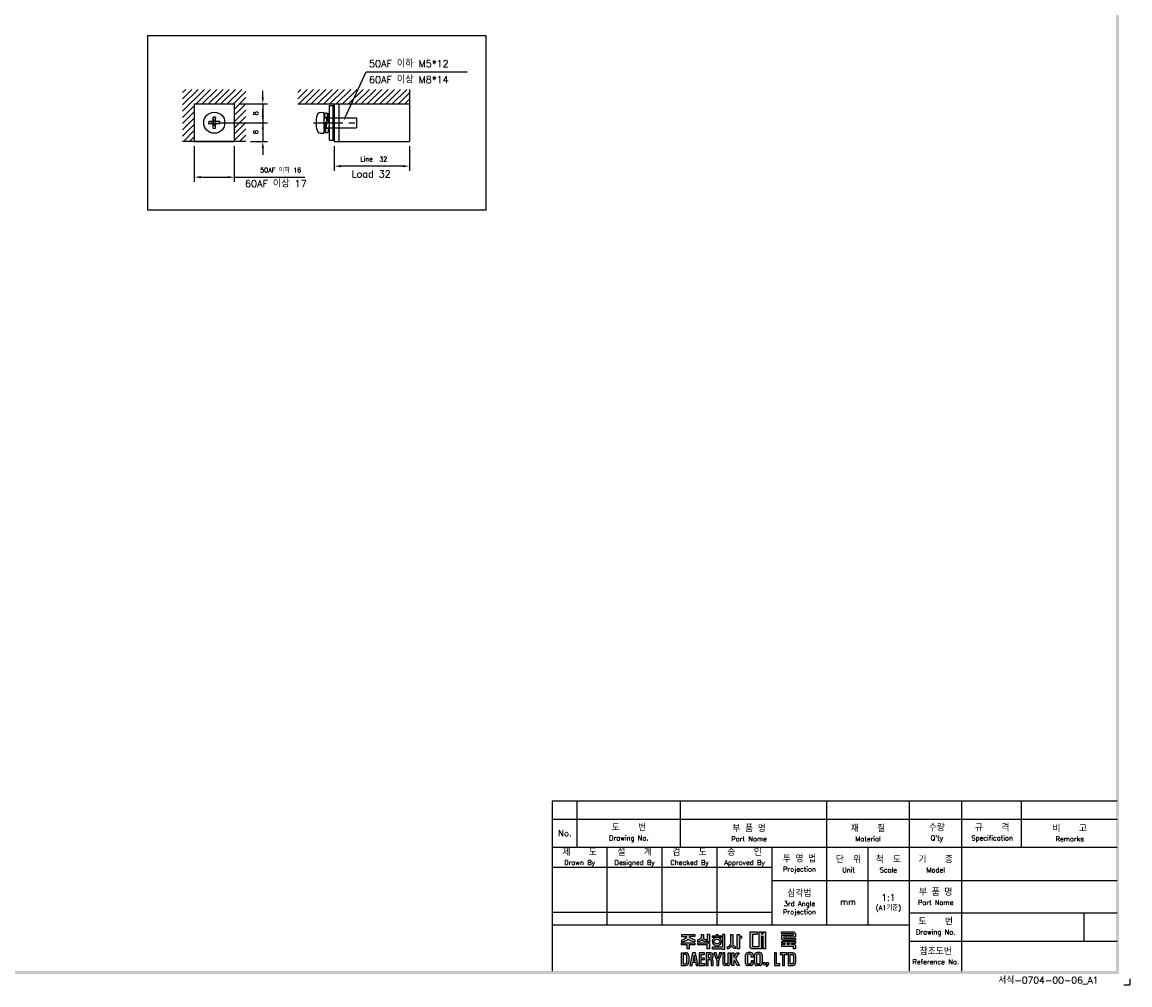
# Model space of a CAD drawing. Extents: x -7 to 1070, y -177 to 578.
# Tile 20 of 23: x 598 to 1070, y -177 to 233. Entities that reach past the tile are written whole.
import ezdxf
from ezdxf import colors
from ezdxf.entities.mleader import LeaderData, LeaderLine
from ezdxf.math import Vec2, Vec3

# ---------------------------------------------------------------- set-up
doc = ezdxf.new("R2010")
doc.units = 0
doc.header["$MEASUREMENT"] = 0
doc.linetypes.add('CENTER', pattern=[2, 1.25, -0.25, 0.25, -0.25])
doc.linetypes.add('HIDDEN', pattern=[0.375, 0.25, -0.125])
doc.layers.get('0').update_dxf_attribs({"linetype": 'CONTINUOUS'})
for name, color, linetype in [('bo', 7, 'CONTINUOUS'), ('cen', 1, 'CENTER'), ('di', 3, 'CONTINUOUS'), ('dimtaxt', 3, 'CONTINUOUS'), ('dwg', 7, 'CONTINUOUS'), ('HIDE', 2, 'HIDDEN')]:
    doc.layers.add(name, color=color, linetype=linetype)
doc.styles.add('KIM', font='ROMANS.shx', dxfattribs={"height": 5, "bigfont": 'GSG1.shx'})
doc.styles.get("Standard").update_dxf_attribs({"font": 'romans.shx', "height": 2, "bigfont": 'hgs.shx'})
doc.dimstyles.new('STANDARD$0', dxfattribs={"dimtxt": 5, "dimasz": 5, "dimexe": 1, "dimexo": 2, "dimgap": 2, "dimtad": 1, "dimdec": 4, "dimzin": 12, "dimdsep": 46, "dimtxsty": 'KIM', "dimcen": -1, "dimdle": 0.1, "dimadec": 0, "dimazin": 0, "dimtfac": 1, "dimtdec": 4, "dimtmove": 0, "dimatfit": 3, "dimfxl": 0, "dimtolj": 1, "dimtzin": 0, "dimarcsym": 0})

# ---------------------------------------------------------------- blocks, each defined once
blk = doc.blocks.new('도면서식 A1')
at = {"layer": 'di', "insert": (780.92, -2.61), "char_height": 2.2, "width": 38.8706, "attachment_point": 4}
blk.add_mtext('서식-0704-00-06_A1', dxfattribs=at)
blk = doc.blocks.new('대륙')
at = {"layer": 'dimtaxt'}
h = blk.add_hatch(color=256, dxfattribs=at)
edge = h.paths.add_edge_path()
edge.add_line((51.99, 12.18), (47.65, 12.18))
edge.add_line((47.65, 12.18), (47.65, 11.59))
edge.add_line((47.65, 11.59), (49.36, 11.59))
edge.add_ellipse((47.48, 11.55), major_axis=(1.89, 0.39), ratio=0.576936, start_angle=268.0794, end_angle=342.4305, ccw=False)
edge.add_line((47.64, 10.44), (47.64, 9.87))
edge.add_ellipse((47.59, 11.36), major_axis=(2.46, 0), ratio=0.608939, start_angle=-88.7913, end_angle=-24.3158)
edge.add_ellipse((52.06, 11.36), major_axis=(-2.46, 0), ratio=0.608939, start_angle=384.3158, end_angle=448.3061)
edge.add_line((51.99, 9.87), (51.99, 10.51))
edge.add_ellipse((52.11, 11.62), major_axis=(-1.91, 0.31), ratio=0.577613, start_angle=17.5125, end_angle=91.8636, ccw=False)
edge.add_line((50.24, 11.59), (51.99, 11.59))
edge.add_line((51.99, 11.59), (51.99, 12.18))
h.paths.add_polyline_path([(52, 9.48), (47.64, 9.48), (47.64, 8.87), (49.46, 8.87), (49.46, 7.49), (50.19, 7.49), (50.19, 8.88), (52, 8.88)])
edge = h.paths.add_edge_path()
edge.add_arc((55.25, 11.18), 0.45, 180, 220.7047, ccw=False)
edge.add_line((54.8, 11.18), (54.8, 12.18))
edge.add_line((54.8, 12.18), (54.06, 12.18))
edge.add_line((54.06, 12.18), (54.06, 11.18))
edge.add_arc((53.61, 11.18), 0.45, 319.2953, 360, ccw=False)
edge.add_spline(control_points=[(53.95, 10.89), (53.94, 10.88), (53.93, 10.87), (53.83, 10.76), (53.7, 10.68), (53.03, 10.51)], knot_values=[3.761053, 3.761053, 3.761053, 3.761053, 3.807132, 3.807132, 4.298097, 4.298097, 4.298097, 4.298097], degree=3, periodic=0)
edge.add_line((53.03, 10.51), (53.03, 9.85))
edge.add_spline(control_points=[(53.03, 9.85), (53.05, 9.85), (53.06, 9.85), (53.74, 9.96), (53.94, 10.08), (54.15, 10.22), (54.2, 10.3), (54.43, 10.6)], knot_values=[3.495949, 3.495949, 3.495949, 3.495949, 3.524444, 3.524444, 4.06832, 4.06832, 4.379503, 4.379503, 4.379503, 4.379503], degree=3, periodic=0)
edge.add_spline(control_points=[(54.43, 10.6), (54.65, 10.3), (54.71, 10.22), (54.92, 10.08), (55.12, 9.96), (55.75, 9.88), (55.78, 9.87), (55.8, 9.86)], knot_values=[3.495949, 3.495949, 3.495949, 3.495949, 3.807132, 3.807132, 4.351008, 4.351008, 4.402945, 4.402945, 4.402945, 4.402945], degree=3, periodic=0)
edge.add_line((55.8, 9.86), (55.8, 10.59))
edge.add_spline(control_points=[(55.8, 10.59), (55.78, 10.59), (55.76, 10.6), (55.19, 10.66), (55.03, 10.75), (54.92, 10.87), (54.91, 10.88), (54.91, 10.89)], knot_values=[3.761053, 3.761053, 3.761053, 3.761053, 3.81299, 3.81299, 4.356866, 4.356866, 4.402945, 4.402945, 4.402945, 4.402945], degree=3, periodic=0)
h.paths.add_polyline_path([(56.82, 9.48), (53.03, 9.48), (53.03, 8.87), (56.1, 8.87), (56.1, 7.49), (56.82, 7.49)])
h.paths.add_polyline_path([(56.82, 12.19), (56.1, 12.19), (56.1, 9.87), (56.82, 9.87)])
h.paths.add_polyline_path([(60.76, 11.76), (59.58, 11.76), (59.58, 12.19), (59.05, 12.19), (59.05, 11.76), (57.74, 11.76), (57.74, 11.21), (60.76, 11.21)])
edge = h.paths.add_edge_path()
edge.add_ellipse((59.26, 9.92), major_axis=(-1.56, 0), ratio=0.830145, start_angle=101.7462, end_angle=265.4383)
edge.add_line((59.38, 11.21), (59.13, 11.21))
edge.add_ellipse((59.26, 9.92), major_axis=(1.56, 0), ratio=0.830145, start_angle=94.5617, end_angle=259.6787)
edge.add_line((58.98, 8.65), (58.98, 8.2))
edge.add_line((58.98, 8.2), (59.58, 8.2))
edge.add_line((59.58, 8.2), (59.58, 8.65))
edge = h.paths.add_edge_path(flags=16)
edge.add_spline(control_points=[(60.26, 9.92), (60.26, 10.03), (60.22, 10.15), (60.06, 10.37), (59.93, 10.48), (59.59, 10.63), (59.39, 10.66), (58.99, 10.64), (58.8, 10.59), (58.5, 10.41), (58.39, 10.3), (58.27, 10.07), (58.25, 9.96), (58.28, 9.73), (58.34, 9.62), (58.54, 9.4), (58.69, 9.3), (59.06, 9.19), (59.26, 9.17), (59.65, 9.23), (59.83, 9.31), (60.09, 9.5), (60.18, 9.62), (60.25, 9.8), (60.26, 9.86), (60.26, 9.92)], knot_values=[0, 0, 0, 0, 0.543876, 0.543876, 1.087752, 1.087752, 1.631628, 1.631628, 2.175504, 2.175504, 2.71938, 2.71938, 3.263256, 3.263256, 3.807132, 3.807132, 4.351008, 4.351008, 4.894884, 4.894884, 5.43876, 5.43876, 5.982636, 5.982636, 6.283185, 6.283185, 6.283185, 6.283185], degree=3, periodic=0)
for points in [[(61.83, 12.19), (61.11, 12.19), (61.11, 8.2), (57.74, 8.2), (57.74, 7.47), (61.11, 7.47), (61.83, 7.47)], [(70.89, 12.38), (72.38, 12.38), (72.38, 13.12), (70.01, 13.12), (70.01, 8), (70.53, 7.49), (73.84, 7.49), (73.84, 11.66), (74.29, 11.66), (74.29, 7.49), (75.14, 7.49), (75.14, 13.12), (74.29, 13.12), (74.29, 12.42), (73.84, 12.42), (73.84, 13.12), (73.01, 13.12), (73.01, 8.23), (70.89, 8.23)]]:
    blk.add_hatch(color=256, dxfattribs=at).paths.add_polyline_path(points)
h = blk.add_hatch(color=256, dxfattribs=at)
edge = h.paths.add_edge_path()
edge.add_line((64.41, 12.18), (63.7, 12.18))
edge.add_line((63.7, 12.18), (63.7, 9.23))
edge.add_ellipse((62.86, 9.12), major_axis=(0.66, 0.841), ratio=0.672815, start_angle=218.7862, end_angle=304.0863, ccw=False)
edge.add_line((62.7, 8.19), (62.7, 7.51))
edge.add_ellipse((63.11, 8.54), major_axis=(0.964, 0.919), ratio=0.540942, start_angle=220.7961, end_angle=301.7505)
edge.add_ellipse((64.93, 8.53), major_axis=(-0.866, 0.919), ratio=0.569913, start_angle=58.7442, end_angle=145.288)
edge.add_line((65.35, 7.49), (65.35, 8.17))
edge.add_ellipse((65.18, 9.26), major_axis=(-0.67, 1.07), ratio=0.576723, start_angle=74.3826, end_angle=142.9847, ccw=False)
edge.add_line((64.41, 9.18), (64.41, 12.18))
h.paths.add_polyline_path([(66.65, 10.99), (67.26, 10.99), (67.26, 11.63), (66.64, 11.63), (66.64, 12.18), (65.92, 12.18), (65.92, 7.49), (66.65, 7.49)])
h = blk.add_hatch(color=256, dxfattribs=at)
h.paths.add_polyline_path([(84.17, 12.56), (84.17, 11.99), (80.38, 11.99), (80.38, 10.74), (80.81, 10.32), (84.92, 10.32), (84.92, 10.92), (81.19, 10.92), (81.19, 11.44), (84.92, 11.44), (84.92, 12.6), (84.39, 13.12), (80.36, 13.12), (80.36, 12.56)])
h.paths.add_polyline_path([(83.7, 9.41), (84.92, 9.41), (84.92, 9.97), (80.36, 9.97), (80.36, 9.41), (81.48, 9.41), (81.48, 9.04), (80.35, 9.04), (80.35, 8.42), (84.18, 8.42), (84.18, 7.49), (84.92, 7.49), (84.92, 8.64), (84.52, 9.04), (83.7, 9.04)])
h.paths.add_polyline_path([(83, 9.41), (82.23, 9.41), (82.23, 9.04), (83, 9.04)], flags=17)
h = blk.add_hatch(color=256, dxfattribs=at)
h.paths.add_polyline_path([(47.58, 6.25), (47.58, 2.12), (49.06, 2.12, 0.414214), (50.06, 3.12), (50.06, 5.25, 0.414214), (49.06, 6.25)])
h.paths.add_polyline_path([(48.9, 5.73, -0.414214), (49.4, 5.23), (49.4, 3.16, -0.414214), (48.9, 2.66), (48.23, 2.66), (48.23, 5.73)], flags=16)
h.paths.add_polyline_path([(50.42, 2.11), (51.1, 2.11), (51.31, 3.17), (52.21, 3.17), (52.42, 2.11), (53.1, 2.11), (52.25, 6.23), (51.27, 6.23)])
h.paths.add_polyline_path([(51.77, 5.49), (52.09, 3.74), (51.43, 3.74)], flags=16)
h.paths.add_polyline_path([(53.4, 2.11), (55.25, 2.11), (55.25, 2.66), (54.07, 2.66), (54.07, 3.99), (55.15, 3.99), (55.15, 4.52), (54.06, 4.52), (54.06, 5.7), (55.21, 5.7), (55.21, 6.25), (53.4, 6.25)])
h.paths.add_polyline_path([(55.67, 2.12), (56.33, 2.12), (56.33, 4.05), (56.93, 4.05, -0.414214), (57.33, 3.65), (57.33, 2.12), (58.02, 2.12), (58.02, 3.65, 0.276846), (57.45, 4.24, 0.25864), (58.02, 4.77), (58.02, 5.43, 0.414214), (57.22, 6.23), (55.67, 6.23)])
h.paths.add_polyline_path([(56.33, 5.71), (57.04, 5.71, -0.414214), (57.34, 5.41), (57.34, 4.86, -0.414214), (57.04, 4.56), (56.33, 4.56)], flags=16)
h.paths.add_polyline_path([(59.2, 3.57), (59.2, 2.11), (59.85, 2.11), (59.85, 3.58), (60.8, 6.24), (60.13, 6.24), (59.53, 4.27), (58.97, 6.24), (58.28, 6.24)])
h.paths.add_polyline_path([(61.13, 2.78, 0.414214), (61.88, 2.03), (62.85, 2.03, 0.414214), (63.6, 2.78), (63.6, 6.24), (62.93, 6.24), (62.93, 2.84, -0.414214), (62.68, 2.59), (62.07, 2.59, -0.414214), (61.82, 2.84), (61.82, 6.24), (61.13, 6.24)])
h.paths.add_polyline_path([(64.11, 2.12), (64.77, 2.12), (64.77, 3.42), (64.98, 3.87), (65.9, 2.12), (66.68, 2.12), (65.38, 4.46), (66.48, 6.23), (65.69, 6.23), (64.76, 4.66), (64.76, 6.23), (64.11, 6.23)])
h.paths.add_polyline_path([(68.62, 2.84, 0.414214), (69.42, 2.04), (70.32, 2.04, 0.414214), (71.12, 2.84), (71.12, 3.62), (70.47, 3.62), (70.47, 2.85, -0.414214), (70.17, 2.55), (69.58, 2.55, -0.414214), (69.28, 2.85), (69.28, 5.49, -0.414214), (69.58, 5.79), (70.16, 5.79, -0.414214), (70.46, 5.49), (70.46, 4.76), (71.12, 4.76), (71.12, 5.52, 0.414214), (70.32, 6.32), (69.42, 6.32, 0.414214), (68.62, 5.52)])
h.paths.add_polyline_path([(71.57, 2.84, 0.414214), (72.37, 2.04), (73.25, 2.04, 0.414214), (74.05, 2.84), (74.05, 5.52, 0.414214), (73.25, 6.32), (72.37, 6.32, 0.414214), (71.57, 5.52)])
h.paths.add_polyline_path([(72.23, 5.5, -0.414214), (72.53, 5.8), (73.09, 5.8, -0.414214), (73.39, 5.5), (73.39, 2.85, -0.414214), (73.09, 2.55), (72.53, 2.55, -0.414214), (72.23, 2.85)], flags=16)
h.paths.add_polyline_path([(74.42, 2.34), (75.05, 2.34), (75.05, 2.98), (74.42, 2.98)])
h.paths.add_polyline_path([(75.76, 2.34, -0.316213), (75.39, 2.07), (75.39, 1.77, 0.409412), (76.08, 2.47), (76.08, 2.98), (75.39, 2.98), (75.39, 2.34)])
h.paths.add_polyline_path([(78.08, 2.12), (79.79, 2.12), (79.79, 2.67), (78.75, 2.67), (78.75, 6.24), (78.08, 6.24)])
h.paths.add_polyline_path([(80.68, 2.12), (81.35, 2.12), (81.35, 5.7), (82.27, 5.7), (82.27, 6.24), (79.92, 6.24), (79.92, 5.7), (80.68, 5.7)])
h.paths.add_polyline_path([(82.59, 2.13), (84.07, 2.13, 0.414214), (85.07, 3.13), (85.07, 5.24, 0.414214), (84.07, 6.24), (82.59, 6.24)])
h.paths.add_polyline_path([(83.24, 5.73), (83.9, 5.73, -0.414214), (84.4, 5.23), (84.4, 3.15, -0.414214), (83.9, 2.65), (83.24, 2.65)], flags=16)
for p, q in [((47.65, 12.18), (51.99, 12.18)), ((47.65, 12.18), (47.65, 11.59)), ((47.65, 11.59), (49.36, 11.59)), ((51.99, 11.59), (50.24, 11.59)), ((51.99, 12.18), (51.99, 11.59)), ((54.06, 12.18), (54.8, 12.18)), ((54.06, 12.18), (54.06, 11.18)), ((54.8, 12.18), (54.8, 11.18)), ((56.82, 12.19), (56.1, 12.19)), ((56.1, 12.19), (56.1, 9.87)), ((56.82, 12.19), (56.82, 9.87)), ((57.74, 11.76), (59.05, 11.76)), ((57.74, 11.21), (57.74, 11.76)), ((60.76, 11.21), (57.74, 11.21)), ((59.05, 11.76), (59.05, 12.19)), ((59.05, 12.19), (59.58, 12.19)), ((59.58, 12.19), (59.58, 11.76)), ((59.58, 11.76), (60.76, 11.76)), ((60.76, 11.76), (60.76, 11.21)), ((61.11, 12.19), (61.11, 8.2)), ((61.83, 12.19), (61.11, 12.19)), ((61.83, 7.47), (61.83, 12.19)), ((63.7, 12.18), (64.41, 12.18)), ((63.7, 12.18), (63.7, 9.23)), ((64.41, 12.18), (64.41, 9.18)), ((65.92, 7.49), (65.92, 12.18)), ((65.92, 12.18), (66.64, 12.18)), ((66.64, 12.18), (66.64, 11.63)), ((66.64, 11.63), (67.26, 11.63)), ((66.65, 10.99), (66.65, 7.49)), ((67.26, 10.99), (66.65, 10.99)), ((67.26, 11.63), (67.26, 10.99)), ((70.01, 13.12), (70.01, 8)), ((70.01, 13.12), (72.38, 13.12)), ((70.89, 12.38), (70.89, 8.23)), ((70.89, 12.38), (72.38, 12.38)), ((72.38, 13.12), (72.38, 12.38)), ((73.01, 13.12), (73.01, 8.23)), ((73.01, 13.12), (73.84, 13.12)), ((73.84, 13.12), (73.84, 12.42)), ((73.84, 12.42), (74.29, 12.42)), ((73.84, 11.66), (73.84, 7.49)), ((73.84, 11.66), (74.29, 11.66)), ((74.29, 13.12), (75.14, 13.12)), ((74.29, 13.12), (74.29, 12.42)), ((74.29, 11.66), (74.29, 7.49)), ((75.14, 13.12), (75.14, 7.49)), ((80.36, 13.12), (84.39, 13.12)), ((80.36, 12.56), (80.36, 13.12)), ((80.36, 12.56), (84.17, 12.56)), ((80.38, 11.99), (84.17, 11.99)), ((80.38, 11.99), (80.38, 10.74)), ((81.19, 11.44), (84.92, 11.44)), ((81.19, 11.44), (81.19, 10.92)), ((81.19, 10.92), (84.92, 10.92)), ((84.17, 12.56), (84.17, 11.99)), ((84.92, 12.6), (84.39, 13.12)), ((84.92, 12.6), (84.92, 11.44)), ((84.92, 10.92), (84.92, 10.32)), ((47.64, 10.44), (47.64, 9.87)), ((47.64, 9.48), (52, 9.48)), ((47.64, 8.87), (47.64, 9.48)), ((49.46, 8.87), (47.64, 8.87)), ((49.46, 7.49), (49.46, 8.87)), ((50.19, 7.49), (49.46, 7.49)), ((50.19, 8.88), (50.19, 7.49)), ((52, 8.88), (50.19, 8.88)), ((51.99, 10.51), (51.99, 9.87)), ((52, 9.48), (52, 8.88)), ((53.03, 9.85), (53.03, 10.51)), ((53.03, 9.48), (56.82, 9.48)), ((53.03, 8.87), (53.03, 9.48)), ((56.1, 8.87), (53.03, 8.87)), ((55.8, 9.86), (55.8, 10.59)), ((56.82, 9.87), (56.1, 9.87)), ((56.1, 7.49), (56.1, 8.87)), ((56.82, 7.49), (56.1, 7.49)), ((56.82, 9.48), (56.82, 7.49)), ((57.74, 8.2), (61.11, 8.2)), ((57.74, 7.47), (57.74, 8.2)), ((61.11, 7.47), (57.74, 7.47)), ((58.98, 8.2), (58.98, 8.65)), ((59.58, 8.65), (59.58, 8.2)), ((61.11, 7.47), (61.83, 7.47)), ((62.7, 7.51), (62.7, 8.19)), ((65.35, 7.49), (65.35, 8.17)), ((66.65, 7.49), (65.92, 7.49)), ((70.53, 7.49), (70.01, 8)), ((73.84, 7.49), (70.53, 7.49)), ((73.01, 8.23), (70.89, 8.23)), ((75.14, 7.49), (74.29, 7.49)), ((80.35, 9.04), (81.48, 9.04)), ((80.35, 9.04), (80.35, 8.42)), ((80.35, 8.42), (84.18, 8.42)), ((80.36, 9.97), (84.92, 9.97)), ((80.36, 9.97), (80.36, 9.41)), ((80.36, 9.41), (81.48, 9.41)), ((80.81, 10.32), (80.38, 10.74)), ((80.81, 10.32), (84.92, 10.32)), ((81.48, 9.41), (81.48, 9.04)), ((82.23, 9.41), (83, 9.41)), ((82.23, 9.41), (82.23, 9.04)), ((82.23, 9.04), (83, 9.04)), ((83, 9.41), (83, 9.04)), ((83.7, 9.41), (84.92, 9.41)), ((83.7, 9.41), (83.7, 9.04)), ((83.7, 9.04), (84.52, 9.04)), ((84.18, 8.42), (84.18, 7.49)), ((84.92, 7.49), (84.18, 7.49)), ((84.92, 8.64), (84.52, 9.04)), ((84.92, 9.97), (84.92, 9.41)), ((84.92, 8.64), (84.92, 7.49)), ((47.58, 6.25), (47.58, 2.12)), ((47.58, 6.25), (49.06, 6.25)), ((48.23, 5.73), (48.23, 2.66)), ((48.9, 5.73), (48.23, 5.73)), ((49.4, 3.16), (49.4, 5.23)), ((50.06, 5.25), (50.06, 3.12)), ((51.27, 6.23), (50.42, 2.11)), ((52.25, 6.23), (51.27, 6.23)), ((51.77, 5.49), (51.43, 3.74)), ((51.43, 3.74), (52.09, 3.74)), ((52.09, 3.74), (51.77, 5.49)), ((53.1, 2.11), (52.25, 6.23)), ((55.21, 6.25), (53.4, 6.25)), ((53.4, 6.25), (53.4, 2.11)), ((54.06, 5.7), (55.21, 5.7)), ((54.06, 4.52), (54.06, 5.7)), ((55.15, 4.52), (54.06, 4.52)), ((54.07, 3.99), (55.15, 3.99)), ((54.07, 2.66), (54.07, 3.99)), ((55.15, 3.99), (55.15, 4.52)), ((55.21, 5.7), (55.21, 6.25)), ((55.67, 6.23), (55.67, 2.12)), ((57.22, 6.23), (55.67, 6.23)), ((56.33, 5.71), (56.33, 4.56)), ((57.04, 5.71), (56.33, 5.71)), ((56.33, 4.56), (57.04, 4.56)), ((56.33, 2.12), (56.33, 4.05)), ((56.33, 4.05), (56.93, 4.05)), ((57.33, 3.65), (57.33, 2.12)), ((57.34, 4.86), (57.34, 5.41)), ((58.02, 4.77), (58.02, 5.43)), ((58.02, 2.12), (58.02, 3.65)), ((58.97, 6.24), (58.28, 6.24)), ((58.28, 6.24), (59.2, 3.57)), ((59.53, 4.27), (58.97, 6.24)), ((60.13, 6.24), (59.53, 4.27)), ((59.85, 3.58), (60.8, 6.24)), ((60.8, 6.24), (60.13, 6.24)), ((61.13, 6.24), (61.13, 2.78)), ((61.82, 6.24), (61.13, 6.24)), ((61.82, 2.84), (61.82, 6.24)), ((62.93, 2.84), (62.93, 6.24)), ((62.93, 6.24), (63.6, 6.24)), ((63.6, 6.24), (63.6, 2.78)), ((64.11, 2.12), (64.11, 6.23)), ((64.11, 6.23), (64.76, 6.23)), ((64.76, 4.66), (65.69, 6.23)), ((64.76, 6.23), (64.76, 4.66)), ((64.98, 3.87), (64.77, 3.42)), ((65.9, 2.12), (64.98, 3.87)), ((66.48, 6.23), (65.38, 4.46)), ((65.38, 4.46), (66.68, 2.12)), ((65.69, 6.23), (66.48, 6.23)), ((68.62, 2.84), (68.62, 5.52)), ((69.28, 5.49), (69.28, 2.85)), ((70.32, 6.32), (69.42, 6.32)), ((70.16, 5.79), (69.58, 5.79)), ((70.46, 4.76), (70.46, 5.49)), ((71.12, 4.76), (70.46, 4.76)), ((71.12, 5.52), (71.12, 4.76)), ((71.57, 2.84), (71.57, 5.52)), ((72.23, 5.5), (72.23, 2.85)), ((73.25, 6.32), (72.37, 6.32)), ((73.09, 5.8), (72.53, 5.8)), ((73.39, 2.85), (73.39, 5.5)), ((74.05, 5.52), (74.05, 2.84)), ((78.08, 6.24), (78.08, 2.12)), ((78.75, 6.24), (78.08, 6.24)), ((78.75, 2.67), (78.75, 6.24)), ((82.27, 6.24), (79.92, 6.24)), ((79.92, 6.24), (79.92, 5.7)), ((79.92, 5.7), (80.68, 5.7)), ((80.68, 5.7), (80.68, 2.12)), ((81.35, 2.12), (81.35, 5.7)), ((81.35, 5.7), (82.27, 5.7)), ((82.27, 5.7), (82.27, 6.24)), ((82.59, 6.24), (82.59, 2.13)), ((84.07, 6.24), (82.59, 6.24)), ((83.24, 2.65), (83.24, 5.73)), ((83.24, 5.73), (83.9, 5.73)), ((84.4, 3.15), (84.4, 5.23)), ((85.07, 3.13), (85.07, 5.24)), ((47.58, 2.12), (49.06, 2.12)), ((48.23, 2.66), (48.9, 2.66)), ((50.42, 2.11), (51.1, 2.11)), ((51.1, 2.11), (51.31, 3.17)), ((51.31, 3.17), (52.21, 3.17)), ((52.21, 3.17), (52.42, 2.11)), ((52.42, 2.11), (53.1, 2.11)), ((53.4, 2.11), (55.25, 2.11)), ((55.25, 2.66), (54.07, 2.66)), ((55.25, 2.11), (55.25, 2.66)), ((55.67, 2.12), (56.33, 2.12)), ((57.33, 2.12), (58.02, 2.12)), ((59.2, 3.57), (59.2, 2.11)), ((59.2, 2.11), (59.85, 2.11)), ((59.85, 2.11), (59.85, 3.58)), ((62.85, 2.03), (61.88, 2.03)), ((62.68, 2.59), (62.07, 2.59)), ((64.77, 2.12), (64.11, 2.12)), ((64.77, 3.42), (64.77, 2.12)), ((66.68, 2.12), (65.9, 2.12)), ((70.32, 2.04), (69.42, 2.04)), ((70.17, 2.55), (69.58, 2.55)), ((70.47, 3.62), (70.47, 2.85)), ((71.12, 3.62), (70.47, 3.62)), ((71.12, 2.84), (71.12, 3.62)), ((73.25, 2.04), (72.37, 2.04)), ((73.09, 2.55), (72.53, 2.55)), ((74.42, 2.98), (74.42, 2.34)), ((75.05, 2.98), (74.42, 2.98)), ((75.05, 2.34), (74.42, 2.34)), ((75.05, 2.98), (75.05, 2.34)), ((75.39, 2.98), (75.39, 2.34)), ((76.08, 2.98), (75.39, 2.98)), ((75.76, 2.34), (75.39, 2.34)), ((75.39, 2.07), (75.39, 1.77)), ((76.08, 2.98), (76.08, 2.47)), ((78.08, 2.12), (79.79, 2.12)), ((79.79, 2.67), (78.75, 2.67)), ((79.79, 2.12), (79.79, 2.67)), ((80.68, 2.12), (81.35, 2.12)), ((82.59, 2.13), (84.07, 2.13)), ((83.9, 2.65), (83.24, 2.65))]:
    blk.add_line(p, q, dxfattribs=at)
for centre, radius, start, end in [((53.61, 11.18), 0.45, 319.2953, 360), ((55.25, 11.18), 0.45, 180, 220.7047), ((48.9, 5.23), 0.5, 0, 90), ((49.06, 5.25), 1, 0, 90), ((57.22, 4.85), 0.8, 270, 270), ((56.93, 3.65), 0.4, 0, 90), ((57.04, 5.41), 0.3, 0, 90), ((57.04, 4.86), 0.3, 270, 0), ((57.22, 5.43), 0.8, 0, 90), ((57.26, 5.02), 0.8, 283.6828, 341.6876), ((57.24, 3.47), 0.8, 12.921, 74.819), ((69.42, 5.52), 0.8, 90, 180), ((69.58, 5.49), 0.3, 90, 180), ((70.16, 5.49), 0.3, 0, 90), ((70.32, 5.52), 0.8, 0, 90), ((72.37, 5.52), 0.8, 90, 180), ((72.53, 5.5), 0.3, 90, 180), ((73.09, 5.5), 0.3, 0, 90), ((73.25, 5.52), 0.8, 0, 90), ((83.9, 5.23), 0.5, 0, 90), ((84.07, 5.24), 1, 0, 90), ((48.9, 3.16), 0.5, 270, 0), ((49.06, 3.12), 1, 270, 0), ((61.88, 2.78), 0.75, 180, 270), ((62.07, 2.84), 0.25, 180, 270), ((62.68, 2.84), 0.25, 270, 0), ((62.85, 2.78), 0.75, 270, 0), ((69.42, 2.84), 0.8, 180, 270), ((69.58, 2.85), 0.3, 180, 270), ((70.17, 2.85), 0.3, 270, 0), ((70.32, 2.84), 0.8, 270, 0), ((72.37, 2.84), 0.8, 180, 270), ((72.53, 2.85), 0.3, 180, 270), ((73.09, 2.85), 0.3, 270, 0), ((73.25, 2.84), 0.8, 270, 0), ((75.38, 2.47), 0.7, 270.9408, 0), ((75.38, 2.47), 0.4, 271.6466, 341.8371), ((83.9, 3.15), 0.5, 270, 0), ((84.07, 3.13), 1, 270, 0)]:
    blk.add_arc(centre, radius, start, end, dxfattribs=at)
for centre, major_axis, ratio, start_param, end_param in [((47.48, 11.55), (1.89, 0.39), 0.576936, 4.678869, 5.97654), ((59.26, 9.92), (1.56, 0), 0.830145, 1.650413, 4.532248), ((59.26, 9.92), (-1.56, 0), 0.830145, 1.775806, 4.632772), ((47.59, 11.36), (-2.46, 0), 0.608939, 1.591893, 2.717202), ((62.86, 9.12), (0.66, 0.841), 0.672815, 3.81854, 5.307307), ((63.11, 8.54), (0.964, 0.919), 0.540942, 3.853619, 5.26654)]:
    blk.add_ellipse(centre, major_axis=major_axis, ratio=ratio, start_param=start_param, end_param=end_param, dxfattribs=at)
at = {"layer": 'dimtaxt', "extrusion": (0, 0, -1)}
for centre, major_axis, ratio, start_param, end_param in [((52.11, 11.62), (-1.91, 0.31), 0.577613, 4.679864, 5.977535), ((52.06, 11.36), (-2.46, 0), 0.608939, -1.541231, -0.42439), ((64.93, 8.53), (-0.866, 0.919), 0.569913, 3.747431, 5.257905), ((65.18, 9.26), (-0.67, 1.07), 0.576723, 3.787632, 4.984965)]:
    blk.add_ellipse(centre, major_axis=major_axis, ratio=ratio, start_param=start_param, end_param=end_param, dxfattribs=at)
at = {"layer": 'dimtaxt'}
for points, knots in [([(53.95, 10.89), (53.94, 10.88), (53.93, 10.87), (53.83, 10.76), (53.7, 10.68), (53.03, 10.51)], [3.7610527, 3.7610527, 3.7610527, 3.7610527, 3.8071317, 3.8071317, 4.2980967, 4.2980967, 4.2980967, 4.2980967]), ([(54.91, 10.89), (54.91, 10.88), (54.92, 10.87), (55.03, 10.75), (55.19, 10.66), (55.76, 10.6), (55.78, 10.59), (55.8, 10.59)], [3.7610527, 3.7610527, 3.7610527, 3.7610527, 3.8071317, 3.8071317, 4.3510077, 4.3510077, 4.4029453, 4.4029453, 4.4029453, 4.4029453]), ([(54.43, 10.6), (54.2, 10.3), (54.15, 10.22), (53.94, 10.08), (53.74, 9.96), (53.06, 9.85), (53.05, 9.85), (53.03, 9.85)], [3.4959493, 3.4959493, 3.4959493, 3.4959493, 3.8071317, 3.8071317, 4.3510077, 4.3510077, 4.3795026, 4.3795026, 4.3795026, 4.3795026]), ([(54.43, 10.6), (54.65, 10.3), (54.71, 10.22), (54.92, 10.08), (55.12, 9.96), (55.75, 9.88), (55.78, 9.87), (55.8, 9.86)], [3.4959493, 3.4959493, 3.4959493, 3.4959493, 3.8071317, 3.8071317, 4.3510077, 4.3510077, 4.4029453, 4.4029453, 4.4029453, 4.4029453]), ([(60.26, 9.92), (60.26, 10.03), (60.22, 10.15), (60.06, 10.37), (59.93, 10.48), (59.59, 10.63), (59.39, 10.66), (58.99, 10.64), (58.8, 10.59), (58.5, 10.41), (58.39, 10.3), (58.27, 10.07), (58.25, 9.96), (58.28, 9.73), (58.34, 9.62), (58.54, 9.4), (58.69, 9.3), (59.06, 9.19), (59.26, 9.17), (59.65, 9.23), (59.83, 9.31), (60.09, 9.5), (60.18, 9.62), (60.25, 9.8), (60.26, 9.86), (60.26, 9.92)], [0, 0, 0, 0, 0.543876, 0.543876, 1.087752, 1.087752, 1.631628, 1.631628, 2.175504, 2.175504, 2.71938, 2.71938, 3.263256, 3.263256, 3.807132, 3.807132, 4.351008, 4.351008, 4.894884, 4.894884, 5.43876, 5.43876, 5.982636, 5.982636, 6.283185, 6.283185, 6.283185, 6.283185])]:
    blk.add_open_spline(points, degree=3, knots=knots, dxfattribs=at)
blk = doc.blocks.new('*D64')
at = {"layer": 'di'}
for p, q in [((671.32, 179.87), (671.32, 164.71)), ((688.32, 179.87), (688.32, 164.71)), ((674.12, 166.71), (685.52, 166.71)), ((688.32, 166.71), (718.31, 166.71))]:
    blk.add_line(p, q, dxfattribs=at)
for points in [[(674.12, 167.17), (674.12, 166.24), (671.32, 166.71)], [(685.52, 167.17), (685.52, 166.24), (688.32, 166.71)]]:
    blk.add_solid(points, dxfattribs=at)
at = {"layer": 'di', "insert": (708.08, 169.71), "char_height": 2, "attachment_point": 5}
blk.add_mtext('\\A1;50AF 이하 16', dxfattribs=at)
blk = doc.blocks.new('*D65')
at = {"layer": 'di'}
for p, q in [((700.48, 192.67), (700.48, 195.47)), ((681.82, 189.87), (702.48, 189.87)), ((700.48, 189.87), (700.48, 181.87)), ((695.3, 181.87), (702.48, 181.87)), ((700.48, 179.07), (700.48, 176.27))]:
    blk.add_line(p, q, dxfattribs=at)
for points in [[(700.01, 192.67), (700.94, 192.67), (700.48, 189.87)], [(700.01, 179.07), (700.94, 179.07), (700.48, 181.87)]]:
    blk.add_solid(points, dxfattribs=at)
at = {"layer": 'di', "insert": (697.48, 185.87), "char_height": 2, "attachment_point": 5, "rotation": 90}
blk.add_mtext('\\A1;8', dxfattribs=at)
blk = doc.blocks.new('*D66')
at = {"layer": 'di'}
for p, q in [((700.48, 200.67), (700.48, 203.47)), ((690.32, 197.87), (702.48, 197.87)), ((700.48, 197.87), (700.48, 189.87)), ((690.32, 189.87), (702.48, 189.87)), ((700.48, 187.07), (700.48, 184.27))]:
    blk.add_line(p, q, dxfattribs=at)
for points in [[(700.01, 200.67), (700.94, 200.67), (700.48, 197.87)], [(700.01, 187.07), (700.94, 187.07), (700.48, 189.87)]]:
    blk.add_solid(points, dxfattribs=at)
at = {"layer": 'di', "insert": (697.48, 193.87), "char_height": 2, "attachment_point": 5, "rotation": 90}
blk.add_mtext('\\A1;8', dxfattribs=at)
blk = doc.blocks.new('bxx')
at = {"layer": 'bo', "linetype": 'Continuous'}
for p, q in [((681.63, -342.37), (682.83, -333.73)), ((682.83, -333.73), (685.23, -333.73)), ((684.03, -341.5), (685.23, -333.73)), ((684.67, -337.33), (685.23, -337.33)), ((685.23, -333.73), (685.23, -342.12)), ((681.63, -342.37), (684.03, -341.5)), ((682.83, -341.93), (682.83, -350.33)), ((684.03, -342.56), (682.83, -350.33)), ((682.83, -346.73), (683.39, -346.73)), ((684.03, -342.56), (686.43, -341.69)), ((686.43, -341.69), (685.23, -350.33)), ((682.83, -350.33), (685.23, -350.33))]:
    blk.add_line(p, q, dxfattribs=at)
at = {"layer": 'HIDE'}
for p, q in [((682.33, -337.33), (684.67, -337.33)), ((683.39, -346.73), (685.73, -346.73))]:
    blk.add_line(p, q, dxfattribs=at)
blk = doc.blocks.new('*D67')
at = {"layer": 'di'}
for p, q in [((730.9, 179.87), (730.9, 169.4)), ((762.9, 179.87), (762.9, 169.4)), ((760.1, 171.4), (733.7, 171.4))]:
    blk.add_line(p, q, dxfattribs=at)
for points in [[(733.7, 171.86), (733.7, 170.93), (730.9, 171.4)], [(760.1, 171.86), (760.1, 170.93), (762.9, 171.4)]]:
    blk.add_solid(points, dxfattribs=at)
at = {"layer": 'di', "insert": (747.71, 174.4), "char_height": 2, "attachment_point": 5}
blk.add_mtext('\\A1;Line  32', dxfattribs=at)

msp = doc.modelspace()

# ---------------------------------------------------------------- hatches: boundary and pattern name
h = msp.add_hatch()
h.set_pattern_fill('ANSI31', color=256, scale=15, style=0)
h.set_pattern_definition([(45, (1359.6083, -710.872), (-1.3258252, 1.3258252), [])])
h.paths.add_polyline_path([(693.299, 204.084), (666.339, 204.084), (666.339, 181.866), (671.319, 181.866), (671.319, 197.866), (688.319, 197.866), (688.319, 181.866), (693.299, 181.866)])
h = msp.add_hatch()
h.set_pattern_fill('ANSI31', color=256, scale=15, style=0)
h.set_pattern_definition([(45, (1363.581, -710.872), (-1.3258252, 1.3258252), [])])
h.paths.add_polyline_path([(715.363, 204.084), (715.363, 197.866), (762.905, 197.866), (762.905, 204.084)])

# ---------------------------------------------------------------- linework, layer by layer
for p, q in [((762.905, 204.084), (762.905, 181.866)), ((671.319, 197.866), (671.319, 181.866)), ((671.319, 197.866), (688.319, 197.866)), ((688.319, 197.866), (688.319, 181.866)), ((715.363, 197.866), (762.905, 197.866)), ((724.964, 194.238), (726.425, 194.366)), ((726.425, 194.366), (726.425, 185.366)), ((728.857, 182.516), (728.857, 197.216)), ((728.857, 197.216), (730.457, 197.216)), ((730.457, 182.516), (730.457, 197.216)), ((730.457, 197.216), (730.757, 197.216)), ((730.757, 197.216), (730.757, 193.516)), ((730.905, 197.866), (730.905, 181.866)), ((732.905, 197.866), (732.905, 181.866)), ((678.986, 190.366), (677.472, 190.366)), ((677.472, 189.366), (679.337, 189.576)), ((678.986, 189.366), (677.472, 189.366)), ((678.986, 189.366), (677.472, 189.366)), ((677.483, 190.366), (679.337, 190.155)), ((679.319, 192.213), (679.53, 190.348)), ((679.319, 190.699), (679.319, 192.213)), ((679.319, 187.518), (679.53, 189.383)), ((679.319, 187.518), (679.319, 189.032)), ((680.319, 192.213), (680.108, 190.348)), ((680.319, 187.518), (680.108, 189.383)), ((681.807, 190.366), (680.301, 190.155)), ((681.807, 189.366), (680.301, 189.576)), ((680.319, 190.699), (680.319, 192.213)), ((680.319, 190.699), (680.319, 191.543)), ((680.319, 187.518), (680.319, 189.032)), ((682.166, 190.366), (680.652, 190.366)), ((682.166, 190.366), (680.652, 190.366)), ((682.166, 189.366), (680.652, 189.366)), ((726.725, 191.966), (740.425, 191.966)), ((740.425, 191.966), (740.425, 187.766)), ((724.964, 185.494), (726.425, 185.366)), ((726.725, 187.766), (740.425, 187.766)), ((730.457, 186.516), (730.457, 186.516)), ((730.757, 182.516), (730.757, 186.216)), ((693.299, 181.866), (666.339, 181.866)), ((671.319, 181.866), (688.319, 181.866)), ((728.857, 182.516), (730.457, 182.516)), ((730.457, 182.516), (730.757, 182.516)), ((730.905, 181.866), (762.905, 181.866))]:
    msp.add_line(p, q)
msp.add_circle((679.819, 189.866), 4.5)
for centre, radius, start, end in [((725.103, 192.644), 1.6, 95, 164.50603), ((730.457, 193.516), 0.3, 270, 0), ((679.819, 189.866), 2.4, 167.9753, 192.0247), ((678.986, 190.699), 0.333, 270, 0), ((678.986, 189.032), 0.333, 0, 90), ((679.819, 189.866), 2.4, 77.9753, 102.0247), ((679.819, 189.866), 0.5, 143.94661, 216.05339), ((679.365, 190.319), 0.167, 260, 10), ((679.365, 189.412), 0.167, 350, 100), ((679.819, 189.866), 0.5, 53.94661, 126.05339), ((679.819, 189.866), 0.5, 233.94661, 306.05339), ((680.272, 190.319), 0.167, 170, 280), ((680.272, 189.412), 0.167, 80, 190), ((679.819, 189.866), 0.5, 323.94661, 36.05339), ((680.652, 190.699), 0.333, 180, 270), ((680.652, 189.032), 0.333, 90, 180), ((679.819, 189.866), 2.4, 347.9753, 12.0247), ((735.125, 189.866), 12, 164.50603, 195.49397), ((726.725, 192.266), 0.3, 180, 270), ((679.819, 189.866), 2.4, 257.9753, 282.0247), ((725.103, 187.088), 1.6, 195.49397, 265), ((726.725, 187.466), 0.3, 90, 180), ((730.457, 186.216), 0.3, 0, 90)]:
    msp.add_arc(centre, radius, start, end)
at = {"layer": 'cen', "ltscale": 10}
msp.add_line((722.112, 189.866), (741.622, 189.866), dxfattribs=at)
at = {"layer": 'di'}
for p in [(1069.55, -174.35), (1066.95, -176.95)]:
    msp.add_line(p, (1069.55, -176.95), dxfattribs=at)
msp.add_lwpolyline([(651.557, 227.036), (795.383, 227.036), (795.383, 152.643), (651.557, 152.643)], close=True, dxfattribs=at)
at = {"layer": 'dimtaxt'}
for p, q in [((1064.136, -98.815), (823.636, -98.815)), ((823.636, -98.815), (823.636, -171.1)), ((834.326, -118.341), (834.326, -98.841)), ((878.236, -118.315), (878.236, -98.815)), ((940.636, -118.315), (940.636, -98.815)), ((975.736, -118.315), (975.736, -98.815)), ((998.085, -118.315), (998.085, -98.815)), ((1023.488, -118.315), (1023.488, -98.815)), ((1064.136, -106.615), (823.636, -106.615)), ((847.036, -151.624), (847.036, -118.531)), ((870.436, -151.624), (870.436, -118.531)), ((893.836, -151.624), (893.836, -118.531)), ((917.236, -151.624), (917.236, -118.531)), ((940.636, -151.624), (940.636, -118.531)), ((958.186, -151.624), (958.186, -118.531)), ((975.736, -171.148), (975.736, -118.531)), ((998.085, -171.148), (998.085, -118.531)), ((917.236, -127.014), (823.69, -127.014)), ((1064.136, -132.653), (917.236, -132.653)), ((917.236, -146.132), (823.719, -146.132)), ((1064.136, -146.443), (975.736, -146.443)), ((1050.085, -158.454), (1050.085, -146.443)), ((975.736, -151.624), (823.636, -151.624)), ((1064.136, -158.454), (975.736, -158.454))]:
    msp.add_line(p, q, dxfattribs=at)
at = {"layer": 'dwg'}
msp.add_line((1064.136, -118.531), (823.636, -118.531), dxfattribs=at)
for points in [[(1065, 573.8), (1063.7, 572.5), (1065, -172.4), (1063.7, -171.1)], [(823.85, -118.336), (823.85, -118.726), (1063.811, -118.336), (1063.811, -118.726)], [(1065, -172.4), (1063.7, -171.1), (4.2, -172.4), (5.5, -171.1)]]:
    msp.add_trace(points, dxfattribs=at)

# ---------------------------------------------------------------- block references
at = {"xscale": 0.5, "yscale": 0.5, "zscale": 0.5}
msp.add_blockref('bxx', (385.61, 360.88), dxfattribs=at)
at = {"layer": 'di', "xscale": 1.3, "yscale": 1.3, "zscale": 1.3}
msp.add_blockref('대륙', (816.767, -171.423), dxfattribs=at)
at = {"layer": 'dwg', "xscale": 1.3, "yscale": 1.3, "zscale": 1.3}
msp.add_blockref('도면서식 A1', (-1.65, -171.75), dxfattribs=at)

# ---------------------------------------------------------------- texts
at = {"layer": 'di', "char_height": 3, "attachment_point": 1}
for s, insert in [('50AF 이하 M5*12', (745.686, 216.501)), ('60AF 이상 M8*14', (745.686, 209.744)), ('\\A1;Load 32', (738.237, 169.504)), ('\\A1;60AF 이상 17', (692.92, 165.436))]:
    msp.add_mtext(s, dxfattribs=dict(at, insert=insert))
at = {"layer": 'di', "attachment_point": 5}
for s, insert, char_height, width in [('No.', (829.088, -112.422), 2.6, 10.47554), ('{\\H1.1x;도    번\\P\\H0.72727x;Drawing No.}', (856.281, -112.422), 2.6, 43.9108), ('{\\H1.1x;부 품 명\\P\\H0.72727x;Part Name}', (907.486, -112.465), 2.6, 58.5), ('{\\H1.1x;재    질\\P\\H0.72727x;Material}', (958.084, -112.465), 2.6, 35.80329), ("{\\H1.1x;수량\\P\\H0.72727x;Q'ty}", (987.398, -112.465), 2.6, 12.29671), ('{\\H1.1x;규    격\\P\\H0.72727x;Specification}', (1010.935, -112.465), 2.6, 35.1), ('{\\H1.1x;비    고\\P\\H0.72727x;Remarks}', (1043.956, -112.465), 2.6, 50.7), ('{\\H1.1x;제    도\\P\\H0.72727x;Drawn By}', (835.336, -122.87), 2.6, 23.4), ('{\\H1.1x;설    계}\\P{\\H0.8x;Designed By}', (858.736, -122.87), 2.6, 23.4), ('{\\H1.1x;검    도\\P\\H0.72727x;Checked By}', (882.136, -122.87), 2.6, 23.4), ('승    인\\P{\\H0.72727x;Approved By}', (905.536, -122.87), 2.86, 23.4), ('투 영 법\\P{\\H0.72727x;Projection}', (928.936, -125.689), 2.86, 23.4), ('{\\H1.1x;단  위}\\P{\\H0.8x;Unit}', (949.812, -125.689), 2.6, 20.8), ('{\\H1.1x;척  도\\P\\H0.72727x;Scale}', (966.764, -125.689), 2.6, 20.8), ('기    종\\P{\\H0.72727x;Model}', (986.911, -125.689), 2.86, 22.34861), ('{\\H1.1x;삼각법\\H0.45455x;\\P\\H1.6x;3rd Angle\\PProjection}', (928.936, -142.139), 2.6, 23.4), ('부 품 명\\P{\\H0.72727x;Part Name}', (986.911, -139.548), 2.86, 22.34861), ('도    번\\P{\\H0.72727x;Drawing No.}', (986.911, -152.448), 2.86, 22.34861), ('참조도번\\P{\\H0.72727x;Reference No.}', (986.911, -164.777), 2.86, 22.34861)]:
    msp.add_mtext(s, dxfattribs=dict(at, insert=insert, char_height=char_height, width=width))
at = {"layer": 'dimtaxt'}
msp.add_text('mm', height=2.6, dxfattribs=at).set_placement((946.275, -142.971))
at = {"layer": 'dimtaxt', "insert": (966.764, -142.139), "char_height": 2.86, "width": 20.8, "attachment_point": 5}
msp.add_mtext('1:1\\P{\\H0.72727x;(A1기준)}', dxfattribs=at)

# ---------------------------------------------------------------- dimensions: what is measured, and where the dimension line sits
at = {"layer": 'di'}
for base, p1, p2, picture, middle in [((700.476, 189.866), (688.319, 197.866), (688.319, 189.866), '*D66', (700.476, 193.866)), ((700.476, 181.866), (679.819, 189.866), (693.299, 181.866), '*D65', (700.476, 185.866))]:
    dim = msp.add_linear_dim(base=base, p1=p1, p2=p2, angle=90, dimstyle='STANDARD$0', override={"dimtxt": 3, "dimasz": 2.8, "dimexe": 2, "dimdec": 2, "dimzin": 8, "dimtxsty": 'Standard', "dimcen": 0, "dimclrd": 256, "dimclre": 256, "dimclrt": 256, "dimadec": 2, "dimazin": 2, "dimtfac": 0.6, "dimtdec": 2, "dimtzin": 8, "dimlwd": 65535, "dimlwe": 65535, "dimarcsym": 1}, dxfattribs=at)
    dim.commit()
    dim.dimension.update_dxf_attribs({"geometry": picture, "text_midpoint": middle, "dimtype": 160})
for base, p1, p2, text, picture, middle in [((688.319, 166.708), (671.319, 181.866), (688.319, 181.866), '50AF 이하 16', '*D64', (708.076, 166.708)), ((730.905, 171.395), (762.905, 181.866), (730.905, 181.866), 'Line  32', '*D67', (747.707, 171.395))]:
    dim = msp.add_linear_dim(base=base, p1=p1, p2=p2, text=text, dimstyle='STANDARD$0', override={"dimtxt": 3, "dimasz": 2.8, "dimexe": 2, "dimdec": 2, "dimzin": 8, "dimtxsty": 'Standard', "dimcen": 0, "dimclrd": 256, "dimclre": 256, "dimclrt": 256, "dimadec": 2, "dimazin": 2, "dimtfac": 0.6, "dimtdec": 2, "dimtzin": 8, "dimlwd": 65535, "dimlwe": 65535, "dimarcsym": 1}, dxfattribs=at)
    dim.commit()
    dim.dimension.update_dxf_attribs({"geometry": picture, "text_midpoint": middle, "dimtype": 160})

# ---------------------------------------------------------------- leaders
ml = msp.add_multileader_mtext('Standard', dxfattribs=at)
ml.set_content(' ', color=256)
ml.set_leader_properties()
ml.build(insert=Vec2(0, 0))
ml.multileader.update_dxf_attribs({"text_right_attachment_type": 6, "dogleg_length": 0.36, "arrow_head_size": 1.44})
ctx = ml.context
ctx.base_point, ctx.char_height, ctx.arrow_head_size, ctx.landing_gap_size, ctx.plane_origin = Vec3(787.433, 211.478), 1.44, 1.44, 0.72, Vec3(737.864, 200.608)
ctx.right_attachment = 6
notes = []
notes.append((ctx, [(0, (1, 1, 0), (744.485, 211.478), (1, 0), 42.949, [(0, [(734.931, 190.754)], 0, [])])]))
ctx.mtext.insert, ctx.mtext.flow_direction = Vec3(788.153, 212.198), 5
for ctx, leaders in notes:
    for number, flags, end, landing, length, lines in leaders:
        leader = LeaderData()
        leader.index, (leader.has_last_leader_line, leader.has_dogleg_vector, leader.attachment_direction) = number, flags
        leader.last_leader_point, leader.dogleg_vector, leader.dogleg_length = Vec3(end), Vec3(landing), length
        for number, points, colour, breaks in lines:
            line = LeaderLine()
            line.index, line.vertices, line.color, line.breaks = number, Vec3.list(points), colors.encode_raw_color(colour), breaks
            leader.lines.append(line)
        ctx.leaders.append(leader)

doc.saveas('drawing.dxf')
